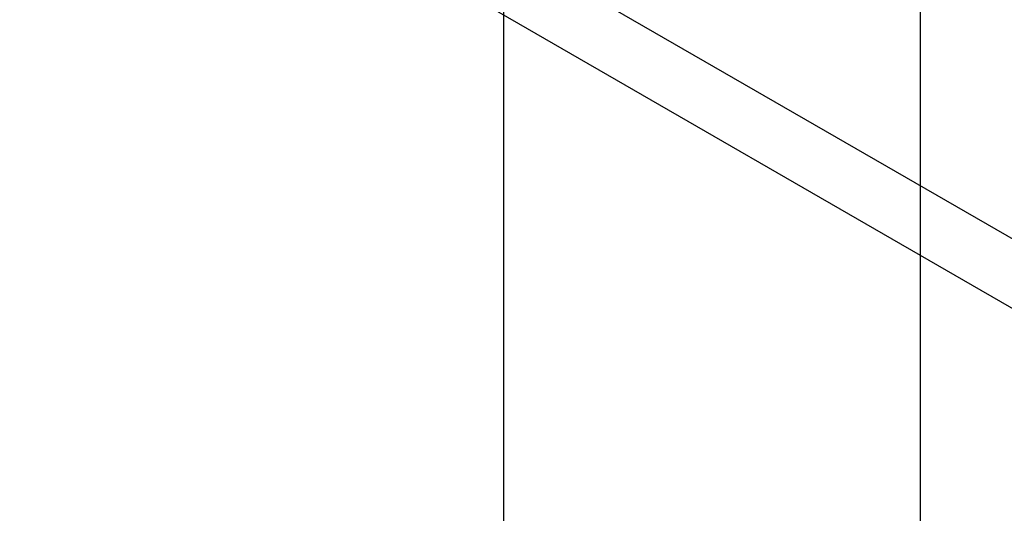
# Model space of a CAD drawing. Header units: millimetres. Extents: x 0 to 3364, y 0 to 2376.
# Tile 20 of 58: x 1646 to 1694, y 489 to 514. Entities that reach past the tile are written whole.
import ezdxf

# ---------------------------------------------------------------- set-up
doc = ezdxf.new("R2010")
doc.units = ezdxf.units.MM
doc.header["$LTSCALE"] = 0.2
doc.layers.add('01_Object Line', color=4, linetype='Continuous')
doc.styles.add('Rainbow-4.0 Style', font='malgunsl.ttf')
doc.dimstyles.new('Rainbow-4.0 Style', dxfattribs={"dimtxt": 3.5, "dimasz": 2.5, "dimexe": 1, "dimexo": 1, "dimgap": 1, "dimtad": 1, "dimdsep": 46, "dimtxsty": 'Rainbow-4.0 Style', "dimcen": 0, "dimclrd": 251, "dimclre": 251, "dimclrt": 7, "dimazin": 3, "dimtp": 0.1, "dimtm": 0.1, "dimtfac": 0.61, "dimtmove": 0, "dimatfit": 3, "dimfxl": 1, "dimlwd": -1, "dimlwe": -1, "dimarcsym": 1})

# ---------------------------------------------------------------- blocks, each defined once
blk = doc.blocks.new('A$C811bb05c')
for p, q in [((435.642, 231.016), (311.409, 302.742)), ((433.171, 229.014), (311.564, 299.223))]:
    blk.add_line(p, q)

msp = doc.modelspace()

# ---------------------------------------------------------------- block references
at = {"layer": '01_Object Line'}
msp.add_blockref('A$C811bb05c', (1317.491, 238.055), dxfattribs=at)

# ---------------------------------------------------------------- leaders
at = {"annotation_type": 0, "has_hookline": 1, "hookline_direction": 0}
for points, text_width in [([(1644.975, 578.956), (1644.975, 97.555), (1841.432, 96.555)], 441.723), ([(1669.481, 550.84), (1669.481, 157.772), (1839.3, 156.772)], 332.529), ([(1690.037, 540.367), (1690.037, 210.049), (1836.846, 209.049)], 235.656)]:
    msp.add_leader(points, dimstyle='Rainbow-4.0 Style', override={"dimscale": 5, "dimclrd": 1, "dimldrblk": 'DotSmall'}, dxfattribs=dict(at, text_width=text_width))

doc.saveas('drawing.dxf')
